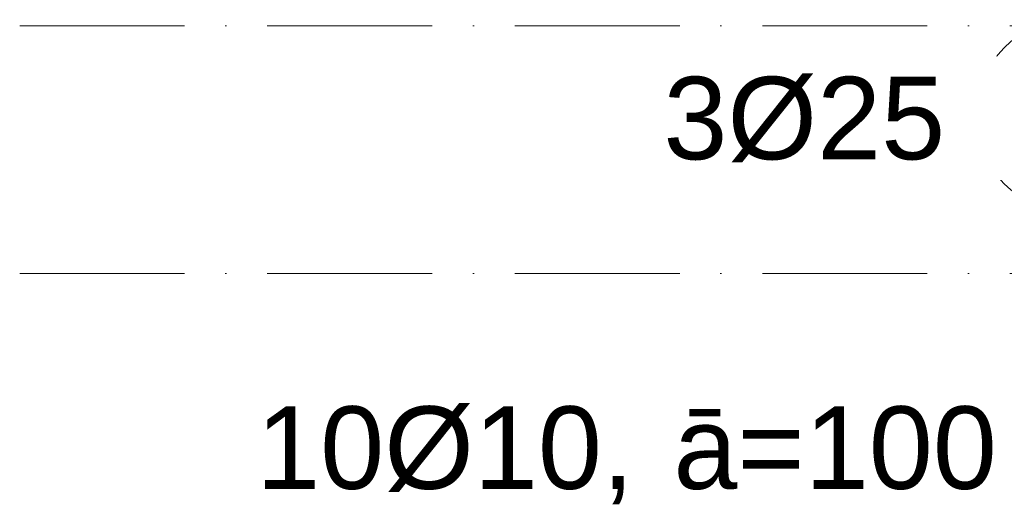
# Model space of a CAD drawing. Header units: millimetres. Extents: x -25607 to 9385, y 1894 to 10168.
# Tile 87 of 181: x -3262 to -2665, y 5707 to 6004. Entities that reach past the tile are written whole.
import ezdxf

# ---------------------------------------------------------------- set-up
doc = ezdxf.new("R2010")
doc.units = ezdxf.units.MM
doc.linetypes.add('Čerchovaná', pattern=[150, 100, -25, 0, -25])
doc.layers.add('A-FLOR-LEVL', color=51, linetype='Continuous', lineweight=5)
doc.layers.add('S-RBAR-IDEN', color=171, linetype='Continuous', lineweight=5)
doc.styles.add('Arial', font='arial.ttf', dxfattribs={"height": 50})

# ---------------------------------------------------------------- blocks, each defined once
blk = doc.blocks.new('Popisek výztuže - _Typ_ množství_LEVÝ-573731-V5')
at = {"layer": 'S-RBAR-IDEN'}
for p, q in [((-16348.87, 6003.76), (-16458.56, 6003.76)), ((-16458.56, 5887.33), (-16348.87, 5887.33))]:
    blk.add_line(p, q, dxfattribs=at)
for centre, start, end in [((-16458.56, 5945.54), 90, 270), ((-16348.87, 5945.54), 277.64339, 82.35661)]:
    blk.add_arc(centre, 58.22, start, end, dxfattribs=at)

msp = doc.modelspace()

# ---------------------------------------------------------------- linework, layer by layer
at = {"layer": 'A-FLOR-LEVL', "linetype": 'Čerchovaná'}
for p, q in [((-3262.19, 6000), (9255.9, 6000)), ((-3262.19, 5850), (9255.9, 5850))]:
    msp.add_line(p, q, dxfattribs=at)

# ---------------------------------------------------------------- block references
at = {"layer": 'S-RBAR-IDEN'}
msp.add_blockref('Popisek výztuže - _Typ_ množství_LEVÝ-573731-V5', (13834.44, 0), dxfattribs=at)

# ---------------------------------------------------------------- texts
at = {"layer": 'S-RBAR-IDEN', "char_height": 50, "attachment_point": 1, "style": 'Arial', "bg_fill": 3, "box_fill_scale": 1.25, "bg_fill_color": 256, "bg_fill_true_color": 13158600, "bg_fill_transparency": 0}
for s, insert, width in [('3Ø25', (-2871.9, 5969.16), 210.443), ('10Ø10, ', (-3118.83, 5769.5), 306.6455), ('ā=100', (-2865.82, 5769.5), 242.5105)]:
    msp.add_mtext(s, dxfattribs=dict(at, insert=insert, width=width))

doc.saveas('drawing.dxf')
